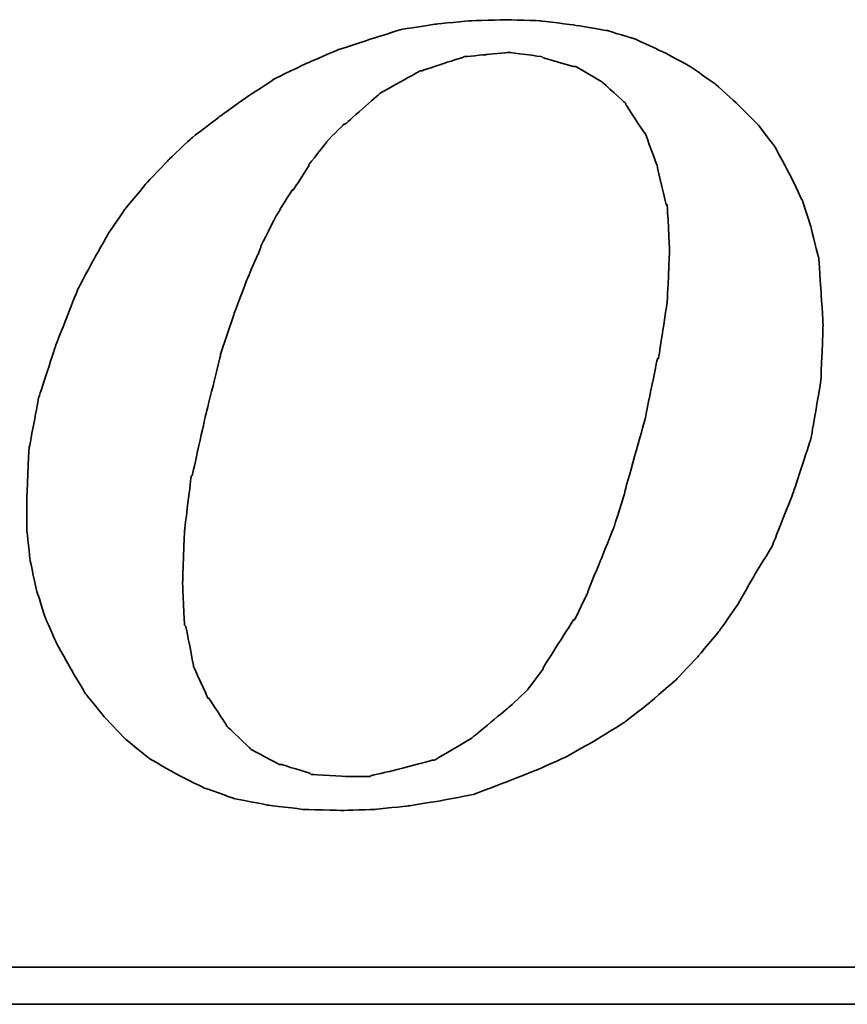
# Model space of a CAD drawing. Header units: inches. Extents: x 40 to 1568, y 65 to 954.
# Tile 46 of 50: x 208.77 to 211.36, y 119.49 to 122.56. Entities that reach past the tile are written whole.
import ezdxf

# ---------------------------------------------------------------- set-up
doc = ezdxf.new("R2010")
doc.units = ezdxf.units.IN
doc.header["$LTSCALE"] = 0.8
doc.layers.add('DIM', color=4, linetype='Continuous')
doc.layers.add('layer 1', color=7, linetype='Continuous')

# ---------------------------------------------------------------- blocks, each defined once
blk = doc.blocks.new('TBI MOTION logo(完整正式版)')
at = {"layer": 'layer 1', "color": 22, "lineweight": 35}
for points, knots in [([(35.79625, -6.98375), (35.79625, -6.98375), (36.23125, -7.43875), (36.23125, -7.43875), (36.23125, -7.43875), (36.23125, -7.43875), (36.75625, -7.87125), (36.75625, -7.87125), (36.75625, -7.87125), (36.75625, -7.87125), (37.33125, -8.20375), (37.33125, -8.20375), (37.33125, -8.20375), (37.33125, -8.20375), (37.95625, -8.51875), (37.95625, -8.51875), (37.95625, -8.51875), (37.95625, -8.51875), (38.62625, -8.75875), (38.62625, -8.75875), (38.62625, -8.75875), (38.62625, -8.75875), (39.37125, -8.90375), (39.37125, -8.90375), (39.37125, -8.90375), (39.37125, -8.90375), (40.14125, -8.99875), (40.14125, -8.99875), (40.14125, -8.99875), (40.14125, -8.99875), (41.02625, -9.02375), (41.02625, -9.02375), (41.02625, -9.02375), (41.02625, -9.02375), (41.74625, -8.99875), (41.74625, -8.99875), (41.74625, -8.99875), (41.74625, -8.99875), (42.46625, -8.92375), (42.46625, -8.92375), (42.46625, -8.92375), (42.46625, -8.92375), (43.21125, -8.80625), (43.21125, -8.80625), (43.21125, -8.80625), (43.21125, -8.80625), (43.93125, -8.66375), (43.93125, -8.66375), (43.93125, -8.66375), (43.93125, -8.66375), (44.62625, -8.39875), (44.62625, -8.39875), (44.62625, -8.39875), (44.62625, -8.39875), (45.29625, -8.13375), (45.29625, -8.13375), (45.29625, -8.13375), (45.29625, -8.13375), (45.94625, -7.84375), (45.94625, -7.84375), (45.94625, -7.84375), (45.94625, -7.84375), (46.61625, -7.46375), (46.61625, -7.46375), (46.61625, -7.46375), (46.61625, -7.46375), (47.24125, -7.07875), (47.24125, -7.07875), (47.24125, -7.07875), (47.24125, -7.07875), (47.81625, -6.62375), (47.81625, -6.62375), (47.81625, -6.62375), (47.81625, -6.62375), (48.36875, -6.14375), (48.36875, -6.14375), (48.36875, -6.14375), (48.36875, -6.14375), (48.84625, -5.64125), (48.84625, -5.64125), (48.84625, -5.64125), (48.84625, -5.64125), (49.32625, -5.06375), (49.32625, -5.06375), (49.32625, -5.06375), (49.32625, -5.06375), (49.71125, -4.51374), (49.71125, -4.51374), (49.71125, -4.51374), (49.71125, -4.51374), (50.09625, -3.83874), (50.09625, -3.83874), (50.09625, -3.83874), (50.09625, -3.83874), (50.48125, -3.21374), (50.48125, -3.21374), (50.48125, -3.21374), (50.48125, -3.21374), (50.96125, -1.99125), (50.96125, -1.99125), (50.96125, -1.99125), (50.96125, -1.99125), (51.34375, -0.81875), (51.34375, -0.81875), (51.34375, -0.81875), (51.34375, -0.81875), (51.56125, 0.45624), (51.56125, 0.45624), (51.56125, 0.45624), (51.56125, 0.45624), (51.60625, 1.67624), (51.60625, 1.67624), (51.60625, 1.67624), (51.60625, 1.67624), (51.56125, 2.44625), (51.56125, 2.44625), (51.56125, 2.44625), (51.56125, 2.44625), (51.51125, 3.14125), (51.51125, 3.14125), (51.51125, 3.14125), (51.51125, 3.14125), (51.34375, 3.81125), (51.34375, 3.81125), (51.34375, 3.81125), (51.34375, 3.81125), (51.15125, 4.41125), (51.15125, 4.41125), (51.15125, 4.41125), (51.15125, 4.41125), (50.86125, 5.01125), (50.86125, 5.01125), (50.86125, 5.01125), (50.86125, 5.01125), (50.55125, 5.58875), (50.55125, 5.58875), (50.55125, 5.58875), (50.55125, 5.58875), (50.16625, 6.09125), (50.16625, 6.09125), (50.16625, 6.09125), (50.16625, 6.09125), (49.71125, 6.54875), (49.71125, 6.54875), (49.71125, 6.54875), (49.71125, 6.54875), (49.23125, 6.98125), (49.23125, 6.98125), (49.23125, 6.98125), (49.23125, 6.98125), (48.67875, 7.36625), (48.67875, 7.36625), (48.67875, 7.36625), (48.67875, 7.36625), (48.10375, 7.67625), (48.10375, 7.67625), (48.10375, 7.67625), (48.10375, 7.67625), (47.48125, 7.96375), (47.48125, 7.96375), (47.48125, 7.96375), (47.48125, 7.96375), (46.85625, 8.15625), (46.85625, 8.15625), (46.85625, 8.15625), (46.85625, 8.15625), (46.13625, 8.27624), (46.13625, 8.27624), (46.13625, 8.27624), (46.13625, 8.27624), (45.39125, 8.37125), (45.39125, 8.37125), (45.39125, 8.37125), (45.39125, 8.37125), (44.62625, 8.39624), (44.62625, 8.39624), (44.62625, 8.39624), (44.62625, 8.39624), (43.83625, 8.37125), (43.83625, 8.37125), (43.83625, 8.37125), (43.83625, 8.37125), (43.09125, 8.30125), (43.09125, 8.30125), (43.09125, 8.30125), (43.09125, 8.30125), (42.32125, 8.18125), (42.32125, 8.18125), (42.32125, 8.18125), (42.32125, 8.18125), (41.62875, 7.96375), (41.62875, 7.96375), (41.62875, 7.96375), (41.62875, 7.96375), (40.90625, 7.72625), (40.90625, 7.72625), (40.90625, 7.72625), (40.90625, 7.72625), (40.23624, 7.43625), (40.23624, 7.43625), (40.23624, 7.43625), (40.23624, 7.43625), (39.54124, 7.10125), (39.54124, 7.10125), (39.54124, 7.10125), (39.54124, 7.10125), (38.91625, 6.69125), (38.91625, 6.69125), (38.91625, 6.69125), (38.91625, 6.69125), (38.31625, 6.26125), (38.31625, 6.26125), (38.31625, 6.26125), (38.31625, 6.26125), (37.69125, 5.78125), (37.69125, 5.78125), (37.69125, 5.78125), (37.69125, 5.78125), (37.18625, 5.30125), (37.18625, 5.30125), (37.18625, 5.30125), (37.18625, 5.30125), (36.70625, 4.79624), (36.70625, 4.79624), (36.70625, 4.79624), (36.70625, 4.79624), (36.23125, 4.22125), (36.23125, 4.22125), (36.23125, 4.22125), (36.23125, 4.22125), (35.87124, 3.69375), (35.87124, 3.69375), (35.87124, 3.69375), (35.87124, 3.69375), (35.53125, 3.09125), (35.53125, 3.09125), (35.53125, 3.09125), (35.53125, 3.09125), (35.19875, 2.47125), (35.19875, 2.47125), (35.19875, 2.47125), (35.19875, 2.47125), (34.71625, 1.24625), (34.71625, 1.24625), (34.71625, 1.24625), (34.71625, 1.24625), (34.33125, 0.06874), (34.33125, 0.06874), (34.33125, 0.06874), (34.33125, 0.06874), (34.11625, -1.07875), (34.11625, -1.07875), (34.11625, -1.07875), (34.11625, -1.07875), (34.07125, -2.15875), (34.07125, -2.15875), (34.07125, -2.15875), (34.07125, -2.15875), (34.07125, -2.85375), (34.07125, -2.85375), (34.07125, -2.85375), (34.07125, -2.85375), (34.14125, -3.50375), (34.14125, -3.50375), (34.14125, -3.50375), (34.14125, -3.50375), (34.28625, -4.17375), (34.28625, -4.17375), (34.28625, -4.17375), (34.28625, -4.17375), (34.47625, -4.77624), (34.47625, -4.77624), (34.47625, -4.77624), (34.47625, -4.77624), (34.71625, -5.32625), (34.71625, -5.32625), (34.71625, -5.32625), (34.71625, -5.32625), (35.05375, -5.92875), (35.05375, -5.92875), (35.05375, -5.92875), (35.05375, -5.92875), (35.36375, -6.45375), (35.36375, -6.45375), (35.36375, -6.45375), (35.36375, -6.45375), (35.79625, -6.98375), (35.79625, -6.98375)], [0, 0, 0, 0, 0.01388889, 0.01388889, 0.01388889, 0.0138889, 0.02777778, 0.02777778, 0.02777778, 0.02777779, 0.04166667, 0.04166667, 0.04166667, 0.04166668, 0.05555556, 0.05555556, 0.05555556, 0.05555557, 0.06944444, 0.06944444, 0.06944444, 0.06944445, 0.08333333, 0.08333333, 0.08333333, 0.08333334, 0.09722222, 0.09722222, 0.09722222, 0.09722223, 0.11111111, 0.11111111, 0.11111111, 0.11111112, 0.125, 0.125, 0.125, 0.12500001, 0.13888889, 0.13888889, 0.13888889, 0.1388889, 0.15277778, 0.15277778, 0.15277778, 0.15277779, 0.16666667, 0.16666667, 0.16666667, 0.16666668, 0.18055556, 0.18055556, 0.18055556, 0.18055557, 0.19444444, 0.19444444, 0.19444444, 0.19444445, 0.20833333, 0.20833333, 0.20833333, 0.20833334, 0.22222222, 0.22222222, 0.22222222, 0.22222223, 0.23611111, 0.23611111, 0.23611111, 0.23611112, 0.25, 0.25, 0.25, 0.25000001, 0.26388889, 0.26388889, 0.26388889, 0.2638889, 0.27777778, 0.27777778, 0.27777778, 0.27777779, 0.29166667, 0.29166667, 0.29166667, 0.29166668, 0.30555556, 0.30555556, 0.30555556, 0.30555557, 0.31944444, 0.31944444, 0.31944444, 0.31944445, 0.33333333, 0.33333333, 0.33333333, 0.33333334, 0.34722222, 0.34722222, 0.34722222, 0.34722223, 0.36111111, 0.36111111, 0.36111111, 0.36111112, 0.375, 0.375, 0.375, 0.37500001, 0.38888889, 0.38888889, 0.38888889, 0.3888889, 0.40277778, 0.40277778, 0.40277778, 0.40277779, 0.41666667, 0.41666667, 0.41666667, 0.41666668, 0.43055556, 0.43055556, 0.43055556, 0.43055557, 0.44444444, 0.44444444, 0.44444444, 0.44444445, 0.45833333, 0.45833333, 0.45833333, 0.45833334, 0.47222222, 0.47222222, 0.47222222, 0.47222223, 0.48611111, 0.48611111, 0.48611111, 0.48611112, 0.5, 0.5, 0.5, 0.50000001, 0.51388889, 0.51388889, 0.51388889, 0.5138889, 0.52777778, 0.52777778, 0.52777778, 0.52777779, 0.54166667, 0.54166667, 0.54166667, 0.54166668, 0.55555556, 0.55555556, 0.55555556, 0.55555557, 0.56944444, 0.56944444, 0.56944444, 0.56944445, 0.58333333, 0.58333333, 0.58333333, 0.58333334, 0.59722222, 0.59722222, 0.59722222, 0.59722223, 0.61111111, 0.61111111, 0.61111111, 0.61111112, 0.625, 0.625, 0.625, 0.62500001, 0.63888889, 0.63888889, 0.63888889, 0.6388889, 0.65277778, 0.65277778, 0.65277778, 0.65277779, 0.66666667, 0.66666667, 0.66666667, 0.66666668, 0.68055556, 0.68055556, 0.68055556, 0.68055557, 0.69444444, 0.69444444, 0.69444444, 0.69444445, 0.70833333, 0.70833333, 0.70833333, 0.70833334, 0.72222222, 0.72222222, 0.72222222, 0.72222223, 0.73611111, 0.73611111, 0.73611111, 0.73611112, 0.75, 0.75, 0.75, 0.75000001, 0.76388889, 0.76388889, 0.76388889, 0.7638889, 0.77777778, 0.77777778, 0.77777778, 0.77777779, 0.79166667, 0.79166667, 0.79166667, 0.79166668, 0.80555556, 0.80555556, 0.80555556, 0.80555557, 0.81944444, 0.81944444, 0.81944444, 0.81944445, 0.83333333, 0.83333333, 0.83333333, 0.83333334, 0.84722222, 0.84722222, 0.84722222, 0.84722223, 0.86111111, 0.86111111, 0.86111111, 0.86111112, 0.875, 0.875, 0.875, 0.87500001, 0.88888889, 0.88888889, 0.88888889, 0.8888889, 0.90277778, 0.90277778, 0.90277778, 0.90277779, 0.91666667, 0.91666667, 0.91666667, 0.91666668, 0.93055556, 0.93055556, 0.93055556, 0.93055557, 0.94444444, 0.94444444, 0.94444444, 0.94444445, 0.95833333, 0.95833333, 0.95833333, 0.95833334, 0.97222222, 0.97222222, 0.97222222, 0.97222223, 0.98611111, 0.98611111, 0.98611111, 0.98611112, 1, 1, 1, 1]), ([(38.33875, 1.03124), (38.33875, 1.03124), (38.62625, 1.89625), (38.62625, 1.89625), (38.62625, 1.89625), (38.62625, 1.89625), (38.91625, 2.66375), (38.91625, 2.66375), (38.91625, 2.66375), (38.91625, 2.66375), (39.22625, 3.38125), (39.22625, 3.38125), (39.22625, 3.38125), (39.22625, 3.38125), (39.22625, 3.40624), (39.22625, 3.40624), (39.22625, 3.40624), (39.22625, 3.40624), (39.56124, 4.07624), (39.56124, 4.07624), (39.56124, 4.07624), (39.56124, 4.07624), (39.92125, 4.65125), (39.92125, 4.65125), (39.92125, 4.65125), (39.92125, 4.65125), (39.94625, 4.65125), (39.94625, 4.65125), (39.94625, 4.65125), (39.94625, 4.65125), (40.28125, 5.17875), (40.28125, 5.17875), (40.28125, 5.17875), (40.28125, 5.17875), (40.28125, 5.20375), (40.28125, 5.20375), (40.28125, 5.20375), (40.28125, 5.20375), (40.66875, 5.68625), (40.66875, 5.68625), (40.66875, 5.68625), (40.66875, 5.68625), (40.66875, 5.70625), (40.66875, 5.70625), (40.66875, 5.70625), (40.66875, 5.70625), (41.05124, 6.09125), (41.05124, 6.09125), (41.05124, 6.09125), (41.05124, 6.09125), (41.07625, 6.09125), (41.07625, 6.09125), (41.07625, 6.09125), (41.07625, 6.09125), (41.84125, 6.76625), (41.84125, 6.76625), (41.84125, 6.76625), (41.84125, 6.76625), (41.86625, 6.78625), (41.86625, 6.78625), (41.86625, 6.78625), (41.86625, 6.78625), (42.73125, 7.26624), (42.73125, 7.26624), (42.73125, 7.26624), (42.73125, 7.26624), (42.75625, 7.26624), (42.75625, 7.26624), (42.75625, 7.26624), (42.75625, 7.26624), (43.18625, 7.41125), (43.18625, 7.41125), (43.18625, 7.41125), (43.18625, 7.41125), (43.64125, 7.55625), (43.64125, 7.55625), (43.64125, 7.55625), (43.64125, 7.55625), (43.66625, 7.55625), (43.66625, 7.55625), (43.66625, 7.55625), (43.66625, 7.55625), (43.69125, 7.58124), (43.69125, 7.58124), (43.69125, 7.58124), (43.69125, 7.58124), (44.19125, 7.62625), (44.19125, 7.62625), (44.19125, 7.62625), (44.19125, 7.62625), (44.67125, 7.67625), (44.67125, 7.67625), (44.67125, 7.67625), (44.67125, 7.67625), (44.69625, 7.67625), (44.69625, 7.67625), (44.69625, 7.67625), (44.69625, 7.67625), (45.41875, 7.58124), (45.41875, 7.58124), (45.41875, 7.58124), (45.41875, 7.58124), (45.44125, 7.55625), (45.44125, 7.55625), (45.44125, 7.55625), (45.44125, 7.55625), (46.11125, 7.36625), (46.11125, 7.36625), (46.11125, 7.36625), (46.11125, 7.36625), (46.13625, 7.36625), (46.13625, 7.36625), (46.13625, 7.36625), (46.13625, 7.36625), (46.15875, 7.36625), (46.15875, 7.36625), (46.15875, 7.36625), (46.15875, 7.36625), (46.73625, 7.02624), (46.73625, 7.02624), (46.73625, 7.02624), (46.73625, 7.02624), (46.76125, 7.00624), (46.76125, 7.00624), (46.76125, 7.00624), (46.76125, 7.00624), (47.24125, 6.57124), (47.24125, 6.57124), (47.24125, 6.57124), (47.24125, 6.57124), (47.26625, 6.54875), (47.26625, 6.54875), (47.26625, 6.54875), (47.26625, 6.54875), (47.26625, 6.52375), (47.26625, 6.52375), (47.26625, 6.52375), (47.26625, 6.52375), (47.67375, 5.89875), (47.67375, 5.89875), (47.67375, 5.89875), (47.67375, 5.89875), (47.69625, 5.89875), (47.69625, 5.89875), (47.69625, 5.89875), (47.69625, 5.89875), (47.69625, 5.87625), (47.69625, 5.87625), (47.69625, 5.87625), (47.69625, 5.87625), (47.96125, 5.15625), (47.96125, 5.15625), (47.96125, 5.15625), (47.96125, 5.15625), (47.96125, 5.13125), (47.96125, 5.13125), (47.96125, 5.13125), (47.96125, 5.13125), (48.15125, 4.31875), (48.15125, 4.31875), (48.15125, 4.31875), (48.15125, 4.31875), (48.17625, 4.31875), (48.17625, 4.31875), (48.17625, 4.31875), (48.17625, 4.31875), (48.17625, 4.29125), (48.17625, 4.29125), (48.17625, 4.29125), (48.17625, 4.29125), (48.22625, 3.33125), (48.22625, 3.33125), (48.22625, 3.33125), (48.22625, 3.33125), (48.22625, 3.30875), (48.22625, 3.30875), (48.22625, 3.30875), (48.22625, 3.30875), (48.17625, 2.20624), (48.17625, 2.20624), (48.17625, 2.20624), (48.17625, 2.20624), (48.17625, 2.18124), (48.17625, 2.18124), (48.17625, 2.18124), (48.17625, 2.18124), (47.98375, 0.93624), (47.98375, 0.93624), (47.98375, 0.93624), (47.98375, 0.93624), (47.96125, 0.93624), (47.96125, 0.93624), (47.96125, 0.93624), (47.96125, 0.93624), (47.67375, -0.45874), (47.67375, -0.45874), (47.67375, -0.45874), (47.67375, -0.45874), (47.24125, -1.99125), (47.24125, -1.99125), (47.24125, -1.99125), (47.24125, -1.99125), (47.24125, -2.01874), (47.24125, -2.01874), (47.24125, -2.01874), (47.24125, -2.01874), (47.00125, -2.78375), (47.00125, -2.78375), (47.00125, -2.78375), (47.00125, -2.78375), (46.71125, -3.50375), (46.71125, -3.50375), (46.71125, -3.50375), (46.71125, -3.50375), (46.42625, -4.19875), (46.42625, -4.19875), (46.42625, -4.19875), (46.42625, -4.19875), (46.42625, -4.22375), (46.42625, -4.22375), (46.42625, -4.22375), (46.42625, -4.22375), (46.13625, -4.82374), (46.13625, -4.82374), (46.13625, -4.82374), (46.13625, -4.82374), (46.11125, -4.82374), (46.11125, -4.82374), (46.11125, -4.82374), (46.11125, -4.82374), (45.77625, -5.35125), (45.77625, -5.35125), (45.77625, -5.35125), (45.77625, -5.35125), (45.44125, -5.87875), (45.44125, -5.87875), (45.44125, -5.87875), (45.44125, -5.87875), (45.44125, -5.90375), (45.44125, -5.90375), (45.44125, -5.90375), (45.44125, -5.90375), (45.10625, -6.35875), (45.10625, -6.35875), (45.10625, -6.35875), (45.10625, -6.35875), (45.08125, -6.38375), (45.08125, -6.38375), (45.08125, -6.38375), (45.08125, -6.38375), (44.69625, -6.74375), (44.69625, -6.74375), (44.69625, -6.74375), (44.69625, -6.74375), (43.88375, -7.41625), (43.88375, -7.41625), (43.88375, -7.41625), (43.88375, -7.41625), (43.85625, -7.43875), (43.85625, -7.43875), (43.85625, -7.43875), (43.85625, -7.43875), (43.04125, -7.91875), (43.04125, -7.91875), (43.04125, -7.91875), (43.04125, -7.91875), (43.01625, -7.91875), (43.01625, -7.91875), (43.01625, -7.91875), (43.01625, -7.91875), (42.99625, -7.91875), (42.99625, -7.91875), (42.99625, -7.91875), (42.99625, -7.91875), (42.08125, -8.15875), (42.08125, -8.15875), (42.08125, -8.15875), (42.08125, -8.15875), (41.65125, -8.25625), (41.65125, -8.25625), (41.65125, -8.25625), (41.65125, -8.25625), (41.62875, -8.27875), (41.62875, -8.27875), (41.62875, -8.27875), (41.62875, -8.27875), (41.60125, -8.27875), (41.60125, -8.27875), (41.60125, -8.27875), (41.60125, -8.27875), (41.12125, -8.27875), (41.12125, -8.27875), (41.12125, -8.27875), (41.12125, -8.27875), (40.35624, -8.23125), (40.35624, -8.23125), (40.35624, -8.23125), (40.35624, -8.23125), (40.33125, -8.23125), (40.33125, -8.23125), (40.33125, -8.23125), (40.33125, -8.23125), (40.30625, -8.20375), (40.30625, -8.20375), (40.30625, -8.20375), (40.30625, -8.20375), (39.68375, -8.01375), (39.68375, -8.01375), (39.68375, -8.01375), (39.68375, -8.01375), (39.66124, -8.01375), (39.66124, -8.01375), (39.66124, -8.01375), (39.66124, -8.01375), (39.63625, -8.01375), (39.63625, -8.01375), (39.63625, -8.01375), (39.63625, -8.01375), (39.01125, -7.67875), (39.01125, -7.67875), (39.01125, -7.67875), (39.01125, -7.67875), (38.98875, -7.65375), (38.98875, -7.65375), (38.98875, -7.65375), (38.98875, -7.65375), (38.48625, -7.17375), (38.48625, -7.17375), (38.48625, -7.17375), (38.48625, -7.17375), (38.45875, -7.14875), (38.45875, -7.14875), (38.45875, -7.14875), (38.45875, -7.14875), (38.45875, -7.12875), (38.45875, -7.12875), (38.45875, -7.12875), (38.45875, -7.12875), (38.07625, -6.54875), (38.07625, -6.54875), (38.07625, -6.54875), (38.07625, -6.54875), (38.05125, -6.54875), (38.05125, -6.54875), (38.05125, -6.54875), (38.05125, -6.54875), (38.05125, -6.52875), (38.05125, -6.52875), (38.05125, -6.52875), (38.05125, -6.52875), (37.74125, -5.85375), (37.74125, -5.85375), (37.74125, -5.85375), (37.74125, -5.85375), (37.74125, -5.82875), (37.74125, -5.82875), (37.74125, -5.82875), (37.74125, -5.82875), (37.57375, -4.96875), (37.57375, -4.96875), (37.57375, -4.96875), (37.57375, -4.96875), (37.54625, -4.94375), (37.54625, -4.94375), (37.54625, -4.94375), (37.54625, -4.94375), (37.50125, -4.03375), (37.50125, -4.03375), (37.50125, -4.03375), (37.50125, -4.03375), (37.50125, -4.00875), (37.50125, -4.00875), (37.50125, -4.00875), (37.50125, -4.00875), (37.54625, -2.85375), (37.54625, -2.85375), (37.54625, -2.85375), (37.54625, -2.85375), (37.69125, -1.65875), (37.69125, -1.65875), (37.69125, -1.65875), (37.69125, -1.65875), (37.71624, -1.63375), (37.71624, -1.63375), (37.71624, -1.63375), (37.71624, -1.63375), (38.00375, -0.33875), (38.00375, -0.33875), (38.00375, -0.33875), (38.00375, -0.33875), (38.33875, 1.00624), (38.33875, 1.00624), (38.33875, 1.00624), (38.33875, 1.00624), (38.33875, 1.03124), (38.33875, 1.03124)], [0, 0, 0, 0, 0.01010101, 0.01010101, 0.01010101, 0.01010102, 0.02020202, 0.02020202, 0.02020202, 0.02020203, 0.03030303, 0.03030303, 0.03030303, 0.03030304, 0.04040404, 0.04040404, 0.04040404, 0.04040405, 0.05050505, 0.05050505, 0.05050505, 0.05050506, 0.06060606, 0.06060606, 0.06060606, 0.06060607, 0.07070707, 0.07070707, 0.07070707, 0.07070708, 0.08080808, 0.08080808, 0.08080808, 0.08080809, 0.09090909, 0.09090909, 0.09090909, 0.0909091, 0.1010101, 0.1010101, 0.1010101, 0.10101011, 0.11111111, 0.11111111, 0.11111111, 0.11111112, 0.12121212, 0.12121212, 0.12121212, 0.12121213, 0.13131313, 0.13131313, 0.13131313, 0.13131314, 0.14141414, 0.14141414, 0.14141414, 0.14141415, 0.15151515, 0.15151515, 0.15151515, 0.15151516, 0.16161616, 0.16161616, 0.16161616, 0.16161617, 0.17171717, 0.17171717, 0.17171717, 0.17171718, 0.18181818, 0.18181818, 0.18181818, 0.18181819, 0.19191919, 0.19191919, 0.19191919, 0.1919192, 0.2020202, 0.2020202, 0.2020202, 0.20202021, 0.21212121, 0.21212121, 0.21212121, 0.21212122, 0.22222222, 0.22222222, 0.22222222, 0.22222223, 0.23232323, 0.23232323, 0.23232323, 0.23232324, 0.24242424, 0.24242424, 0.24242424, 0.24242425, 0.25252525, 0.25252525, 0.25252525, 0.25252526, 0.26262626, 0.26262626, 0.26262626, 0.26262627, 0.27272727, 0.27272727, 0.27272727, 0.27272728, 0.28282828, 0.28282828, 0.28282828, 0.28282829, 0.29292929, 0.29292929, 0.29292929, 0.2929293, 0.3030303, 0.3030303, 0.3030303, 0.30303031, 0.31313131, 0.31313131, 0.31313131, 0.31313132, 0.32323232, 0.32323232, 0.32323232, 0.32323233, 0.33333333, 0.33333333, 0.33333333, 0.33333334, 0.34343434, 0.34343434, 0.34343434, 0.34343435, 0.35353535, 0.35353535, 0.35353535, 0.35353536, 0.36363636, 0.36363636, 0.36363636, 0.36363637, 0.37373737, 0.37373737, 0.37373737, 0.37373738, 0.38383838, 0.38383838, 0.38383838, 0.38383839, 0.39393939, 0.39393939, 0.39393939, 0.3939394, 0.4040404, 0.4040404, 0.4040404, 0.40404041, 0.41414141, 0.41414141, 0.41414141, 0.41414142, 0.42424242, 0.42424242, 0.42424242, 0.42424243, 0.43434343, 0.43434343, 0.43434343, 0.43434344, 0.44444444, 0.44444444, 0.44444444, 0.44444445, 0.45454545, 0.45454545, 0.45454545, 0.45454546, 0.46464646, 0.46464646, 0.46464646, 0.46464647, 0.47474747, 0.47474747, 0.47474747, 0.47474748, 0.48484848, 0.48484848, 0.48484848, 0.48484849, 0.49494949, 0.49494949, 0.49494949, 0.4949495, 0.50505051, 0.50505051, 0.50505051, 0.50505052, 0.51515152, 0.51515152, 0.51515152, 0.51515153, 0.52525253, 0.52525253, 0.52525253, 0.52525254, 0.53535354, 0.53535354, 0.53535354, 0.53535355, 0.54545455, 0.54545455, 0.54545455, 0.54545456, 0.55555556, 0.55555556, 0.55555556, 0.55555557, 0.56565657, 0.56565657, 0.56565657, 0.56565658, 0.57575758, 0.57575758, 0.57575758, 0.57575759, 0.58585859, 0.58585859, 0.58585859, 0.5858586, 0.5959596, 0.5959596, 0.5959596, 0.59595961, 0.60606061, 0.60606061, 0.60606061, 0.60606062, 0.61616162, 0.61616162, 0.61616162, 0.61616163, 0.62626263, 0.62626263, 0.62626263, 0.62626264, 0.63636364, 0.63636364, 0.63636364, 0.63636365, 0.64646465, 0.64646465, 0.64646465, 0.64646466, 0.65656566, 0.65656566, 0.65656566, 0.65656567, 0.66666667, 0.66666667, 0.66666667, 0.66666668, 0.67676768, 0.67676768, 0.67676768, 0.67676769, 0.68686869, 0.68686869, 0.68686869, 0.6868687, 0.6969697, 0.6969697, 0.6969697, 0.69696971, 0.70707071, 0.70707071, 0.70707071, 0.70707072, 0.71717172, 0.71717172, 0.71717172, 0.71717173, 0.72727273, 0.72727273, 0.72727273, 0.72727274, 0.73737374, 0.73737374, 0.73737374, 0.73737375, 0.74747475, 0.74747475, 0.74747475, 0.74747476, 0.75757576, 0.75757576, 0.75757576, 0.75757577, 0.76767677, 0.76767677, 0.76767677, 0.76767678, 0.77777778, 0.77777778, 0.77777778, 0.77777779, 0.78787879, 0.78787879, 0.78787879, 0.7878788, 0.7979798, 0.7979798, 0.7979798, 0.79797981, 0.80808081, 0.80808081, 0.80808081, 0.80808082, 0.81818182, 0.81818182, 0.81818182, 0.81818183, 0.82828283, 0.82828283, 0.82828283, 0.82828284, 0.83838384, 0.83838384, 0.83838384, 0.83838385, 0.84848485, 0.84848485, 0.84848485, 0.84848486, 0.85858586, 0.85858586, 0.85858586, 0.85858587, 0.86868687, 0.86868687, 0.86868687, 0.86868688, 0.87878788, 0.87878788, 0.87878788, 0.87878789, 0.88888889, 0.88888889, 0.88888889, 0.8888889, 0.8989899, 0.8989899, 0.8989899, 0.89898991, 0.90909091, 0.90909091, 0.90909091, 0.90909092, 0.91919192, 0.91919192, 0.91919192, 0.91919193, 0.92929293, 0.92929293, 0.92929293, 0.92929294, 0.93939394, 0.93939394, 0.93939394, 0.93939395, 0.94949495, 0.94949495, 0.94949495, 0.94949496, 0.95959596, 0.95959596, 0.95959596, 0.95959597, 0.96969697, 0.96969697, 0.96969697, 0.96969698, 0.97979798, 0.97979798, 0.97979798, 0.97979799, 0.98989899, 0.98989899, 0.98989899, 0.989899, 1, 1, 1, 1]), ([(75.90875, -9.47875), (75.90875, -9.47875), (75.90875, -12.28625), (75.90875, -12.28625), (75.90875, -12.28625), (75.90875, -12.28625), (75.90875, -12.47875), (75.90875, -12.47875), (75.90875, -12.47875), (75.90875, -12.47875), (75.71625, -12.47875), (75.71625, -12.47875), (75.71625, -12.47875), (75.71625, -12.47875), (-88.32875, -12.47875), (-88.32875, -12.47875), (-88.32875, -12.47875), (-88.32875, -12.47875), (-88.32875, -13.29375), (-88.32875, -13.29375), (-88.32875, -13.29375), (-88.32875, -13.29375), (82.89125, -13.29375), (82.89125, -13.29375), (82.89125, -13.29375), (82.89125, -13.29375), (75.90875, -9.47875), (75.90875, -9.47875)], [0, 0, 0, 0, 0.14285714, 0.14285714, 0.14285714, 0.14285715, 0.28571429, 0.28571429, 0.28571429, 0.2857143, 0.42857143, 0.42857143, 0.42857143, 0.42857144, 0.57142857, 0.57142857, 0.57142857, 0.57142858, 0.71428571, 0.71428571, 0.71428571, 0.71428572, 0.85714286, 0.85714286, 0.85714286, 0.85714287, 1, 1, 1, 1])]:
    blk.add_open_spline(points, degree=3, knots=knots, dxfattribs=at)

msp = doc.modelspace()

# ---------------------------------------------------------------- block references
at = {"layer": 'DIM', "xscale": 0.141750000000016, "yscale": 0.141750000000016, "zscale": 0.141750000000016}
msp.add_blockref('TBI MOTION logo(完整正式版)', (203.9659, 121.3706), dxfattribs=at)

doc.saveas('drawing.dxf')
